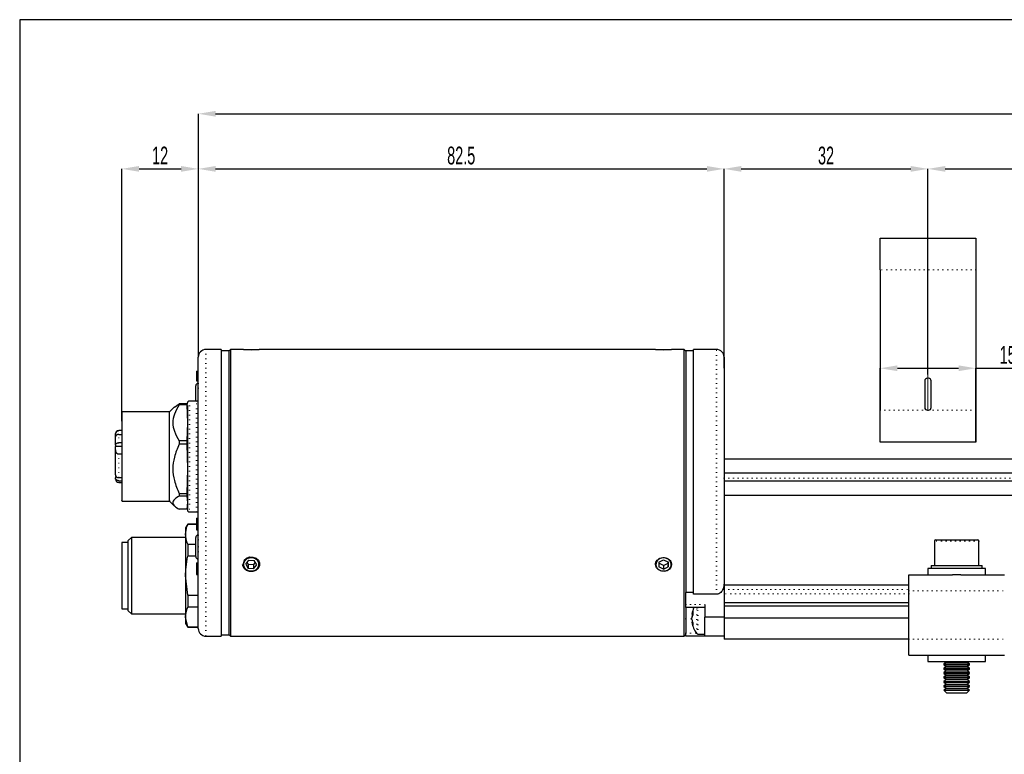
# Model space of a CAD drawing. Header units: millimetres. Extents: x 113 to 1343, y 162 to 690.
# Tile 35 of 46: x 547 to 701, y 574 to 689. Entities that reach past the tile are written whole.
import ezdxf

# ---------------------------------------------------------------- set-up
doc = ezdxf.new("R2010")
doc.units = ezdxf.units.MM
doc.header["$PDSIZE"] = -1
doc.linetypes.add('DOT2', pattern=[0.635, 0, -0.635])
doc.layers.add('LINEE_SOTTILI', color=7, linetype='Continuous')
doc.styles.add('SLDTEXTSTYLE2', font='TXT', dxfattribs={"width": 0.605})
doc.dimstyles.new('SLDDIMSTYLE0', dxfattribs={"dimtxt": 2.8, "dimasz": 2.7, "dimexe": 0, "dimexo": 0.0625, "dimgap": 0.7, "dimtad": 1, "dimrnd": 1e-09, "dimzin": 12, "dimdsep": 46, "dimtxsty": 'SLDTEXTSTYLE2', "dimsah": 1, "dimcen": 0.09, "dimadec": 0, "dimazin": 3, "dimtfac": 1, "dimtdec": 3, "dimtofl": 0, "dimtmove": 0, "dimatfit": 3, "dimfxl": 1, "dimfrac": 2, "dimtolj": 1, "dimtzin": 12, "dimarcsym": 0})

# ---------------------------------------------------------------- blocks, each defined once
blk = doc.blocks.new('*D335')
at = {"layer": 'Defpoints', "color": 0}
for p in [(789.09, 665.44), (689.09, 633.1), (789.09, 632.86)]:
    blk.add_point(p, dxfattribs=at)
at = {"layer": 'LINEE_SOTTILI', "color": 0, "lineweight": -2}
for p, q in [((689.09, 633.16), (689.09, 665.44)), ((691.79, 665.44), (786.39, 665.44)), ((789.09, 632.93), (789.09, 665.44))]:
    blk.add_line(p, q, dxfattribs=at)
at = {"layer": 'LINEE_SOTTILI', "color": 0}
for points in [[(691.79, 665.89), (691.79, 664.99), (689.09, 665.44)], [(786.39, 664.99), (786.39, 665.89), (789.09, 665.44)]]:
    blk.add_solid(points, dxfattribs=at)
at = {"layer": 'LINEE_SOTTILI', "color": 0, "insert": (739.09, 668.94), "char_height": 2.8, "attachment_point": 2, "style": 'SLDTEXTSTYLE2'}
blk.add_mtext('\\A1;100', dxfattribs=at)
blk = doc.blocks.new('*D336')
at = {"layer": 'Defpoints', "color": 0}
for p in [(689.09, 665.44), (657.09, 635.9), (689.09, 633.1)]:
    blk.add_point(p, dxfattribs=at)
at = {"layer": 'LINEE_SOTTILI', "color": 0, "lineweight": -2}
for p, q in [((657.09, 635.97), (657.09, 665.44)), ((659.79, 665.44), (686.39, 665.44)), ((689.09, 633.16), (689.09, 665.44))]:
    blk.add_line(p, q, dxfattribs=at)
at = {"layer": 'LINEE_SOTTILI', "color": 0}
for points in [[(659.79, 665.89), (659.79, 664.99), (657.09, 665.44)], [(686.39, 664.99), (686.39, 665.89), (689.09, 665.44)]]:
    blk.add_solid(points, dxfattribs=at)
at = {"layer": 'LINEE_SOTTILI', "color": 0, "insert": (673.09, 668.94), "char_height": 2.8, "attachment_point": 2, "style": 'SLDTEXTSTYLE2'}
blk.add_mtext('\\A1;32', dxfattribs=at)
blk = doc.blocks.new('*D338')
at = {"layer": 'Defpoints', "color": 0}
for p in [(574.59, 665.44), (574.59, 635.9), (562.59, 625.76)]:
    blk.add_point(p, dxfattribs=at)
at = {"layer": 'LINEE_SOTTILI', "color": 0, "lineweight": -2}
for p, q in [((562.59, 625.83), (562.59, 665.44)), ((565.29, 665.44), (571.89, 665.44)), ((574.59, 635.97), (574.59, 665.44))]:
    blk.add_line(p, q, dxfattribs=at)
at = {"layer": 'LINEE_SOTTILI', "color": 0}
for points in [[(565.29, 665.89), (565.29, 664.99), (562.59, 665.44)], [(571.89, 664.99), (571.89, 665.89), (574.59, 665.44)]]:
    blk.add_solid(points, dxfattribs=at)
at = {"layer": 'LINEE_SOTTILI', "color": 0, "insert": (568.59, 668.94), "char_height": 2.8, "attachment_point": 2, "style": 'SLDTEXTSTYLE2'}
blk.add_mtext('\\A1;12', dxfattribs=at)
blk = doc.blocks.new('*D339')
at = {"layer": 'Defpoints', "color": 0}
for p in [(657.09, 665.44), (574.59, 635.9), (657.09, 634.1)]:
    blk.add_point(p, dxfattribs=at)
at = {"layer": 'LINEE_SOTTILI', "color": 0, "lineweight": -2}
for p, q in [((574.59, 635.97), (574.59, 665.44)), ((577.29, 665.44), (654.39, 665.44)), ((657.09, 634.17), (657.09, 665.44))]:
    blk.add_line(p, q, dxfattribs=at)
at = {"layer": 'LINEE_SOTTILI', "color": 0}
for points in [[(577.29, 665.89), (577.29, 664.99), (574.59, 665.44)], [(654.39, 664.99), (654.39, 665.89), (657.09, 665.44)]]:
    blk.add_solid(points, dxfattribs=at)
at = {"layer": 'LINEE_SOTTILI', "color": 0, "insert": (615.84, 668.94), "char_height": 2.8, "attachment_point": 2, "style": 'SLDTEXTSTYLE2'}
blk.add_mtext('\\A1;82.5', dxfattribs=at)
blk = doc.blocks.new('*D340')
at = {"layer": 'Defpoints', "color": 0}
for p in [(860.09, 674.09), (574.59, 635.9), (860.09, 619.77)]:
    blk.add_point(p, dxfattribs=at)
at = {"layer": 'LINEE_SOTTILI', "color": 0, "lineweight": -2}
for p, q in [((574.59, 635.97), (574.59, 674.09)), ((577.29, 674.09), (857.39, 674.09)), ((860.09, 619.84), (860.09, 674.09))]:
    blk.add_line(p, q, dxfattribs=at)
at = {"layer": 'LINEE_SOTTILI', "color": 0}
for points in [[(577.29, 674.54), (577.29, 673.64), (574.59, 674.09)], [(857.39, 673.64), (857.39, 674.54), (860.09, 674.09)]]:
    blk.add_solid(points, dxfattribs=at)
at = {"layer": 'LINEE_SOTTILI', "color": 0, "insert": (717.34, 677.59), "char_height": 2.8, "attachment_point": 2, "style": 'SLDTEXTSTYLE2'}
blk.add_mtext('\\A1;285.5', dxfattribs=at)
blk = doc.blocks.new('*D342')
at = {"layer": 'Defpoints', "color": 0}
for p in [(696.59, 634.15), (681.59, 622.57), (696.59, 622.57)]:
    blk.add_point(p, dxfattribs=at)
at = {"layer": 'LINEE_SOTTILI', "color": 0, "lineweight": -2}
for p, q in [((681.59, 622.64), (681.59, 634.15)), ((684.29, 634.15), (693.89, 634.15)), ((696.59, 622.64), (696.59, 634.15)), ((696.59, 634.15), (703.43, 634.15))]:
    blk.add_line(p, q, dxfattribs=at)
at = {"layer": 'LINEE_SOTTILI', "color": 0}
for points in [[(684.29, 634.6), (684.29, 633.7), (681.59, 634.15)], [(693.89, 633.7), (693.89, 634.6), (696.59, 634.15)]]:
    blk.add_solid(points, dxfattribs=at)
at = {"layer": 'LINEE_SOTTILI', "color": 0, "insert": (701.6, 637.65), "char_height": 2.8, "attachment_point": 2, "style": 'SLDTEXTSTYLE2'}
blk.add_mtext('\\A1;15', dxfattribs=at)

msp = doc.modelspace()

# ---------------------------------------------------------------- linework, layer by layer
at = {"color": 7, "linetype": 'Continuous', "lineweight": 25}
for p, q in [((681.588, 649.573), (681.588, 654.573)), ((681.588, 654.573), (696.588, 654.573)), ((696.588, 654.573), (696.588, 649.573)), ((681.588, 649.573), (681.588, 627.573)), ((696.588, 649.573), (696.588, 627.573)), ((578.188, 637.103), (575.788, 637.103)), ((578.188, 637.103), (578.188, 592.103)), ((579.388, 636.903), (578.188, 636.903)), ((579.638, 637.103), (579.388, 636.853)), ((579.388, 636.903), (579.388, 592.303)), ((581.654, 637.103), (579.638, 637.103)), ((579.638, 637.103), (579.638, 614.603)), ((581.669, 637.103), (584.108, 637.103)), ((646.354, 637.103), (584.138, 637.103)), ((646.369, 637.103), (648.762, 637.103)), ((648.762, 637.103), (648.808, 637.103)), ((650.838, 637.103), (648.838, 637.103)), ((651.088, 636.853), (650.838, 637.103)), ((650.838, 592.103), (650.838, 637.103)), ((652.288, 636.903), (651.088, 636.903)), ((651.088, 636.903), (651.088, 598.967)), ((655.888, 637.103), (652.288, 637.103)), ((652.288, 598.683), (652.288, 637.103)), ((574.588, 593.303), (574.588, 635.903)), ((657.088, 635.903), (657.088, 600.43)), ((574.288, 633.703), (574.588, 633.703)), ((574.288, 633.703), (574.288, 632.203)), ((574.288, 632.203), (574.588, 632.203)), ((688.588, 632.173), (688.588, 627.973)), ((689.188, 632.573), (688.988, 632.573)), ((689.588, 627.973), (689.588, 632.173)), ((574.188, 629.853), (574.188, 631.379)), ((574.567, 631.778), (574.588, 631.78)), ((574.288, 629.003), (573.188, 629.003)), ((574.188, 629.003), (574.188, 629.853)), ((570.863, 628.073), (570.088, 627.298)), ((570.869, 628.067), (571.593, 628.583)), ((571.593, 628.583), (571.593, 628.435)), ((572.801, 628.583), (571.593, 628.583)), ((572.801, 628.435), (571.593, 628.435)), ((572.801, 628.583), (572.801, 628.435)), ((572.844, 628.068), (572.801, 628.583)), ((572.801, 628.435), (572.888, 625.606)), ((572.888, 627.803), (572.865, 628.069)), ((572.888, 628.526), (572.888, 628.703)), ((572.888, 628.281), (572.888, 611.903)), ((681.588, 622.573), (681.588, 627.573)), ((688.988, 627.573), (689.188, 627.573)), ((696.588, 627.573), (696.588, 622.573)), ((570.088, 627.303), (562.588, 627.303)), ((562.588, 624.378), (562.088, 624.378)), ((562.588, 624.358), (562.088, 624.358)), ((572.888, 625.606), (572.801, 622.778)), ((561.588, 623.359), (561.588, 623.726)), ((562.088, 623.763), (562.588, 623.763)), ((572.801, 622.778), (571.593, 622.778)), ((571.593, 622.778), (571.593, 622.226)), ((572.801, 622.778), (572.801, 622.226)), ((561.588, 622.091), (561.588, 621.876)), ((561.588, 621.335), (561.588, 621.876)), ((562.588, 621.876), (561.588, 621.876)), ((562.588, 622.455), (562.088, 622.455)), ((572.801, 622.226), (571.593, 622.226)), ((572.801, 622.226), (572.888, 618.362)), ((696.588, 622.573), (681.588, 622.573)), ((562.088, 620.702), (562.588, 620.702)), ((856.088, 619.873), (657.088, 619.873)), ((572.888, 618.362), (572.801, 614.498)), ((561.588, 617.164), (561.588, 616.953)), ((562.088, 616.987), (562.588, 616.987)), ((562.088, 616.51), (562.588, 616.51)), ((856.088, 617.688), (657.088, 617.688)), ((562.088, 616.228), (562.588, 616.228)), ((856.088, 616.423), (657.088, 616.423)), ((571.593, 614.498), (572.801, 614.498)), ((571.593, 614.498), (571.593, 614.094)), ((572.801, 614.094), (571.593, 614.094)), ((572.801, 614.498), (572.801, 614.094)), ((572.801, 614.094), (572.888, 613.059)), ((579.638, 614.603), (579.638, 592.103)), ((856.088, 614.208), (657.088, 614.208)), ((562.588, 613.303), (570.088, 613.303)), ((570.088, 613.308), (570.863, 612.533)), ((572.801, 612.023), (571.593, 612.023)), ((572.844, 612.538), (572.801, 612.023)), ((572.865, 612.537), (572.888, 612.803)), ((573.188, 611.603), (574.288, 611.603)), ((574.288, 610.626), (574.588, 610.626)), ((574.288, 610.603), (574.588, 610.603)), ((574.288, 610.603), (574.288, 610.395)), ((574.288, 610.395), (574.588, 610.395)), ((574.288, 610.395), (574.288, 608.803)), ((572.935, 609.703), (572.588, 609.103)), ((572.588, 609.103), (572.588, 608.098)), ((574.288, 609.703), (572.935, 609.703)), ((572.935, 609.703), (572.935, 609.628)), ((574.288, 609.628), (572.935, 609.628)), ((574.288, 608.803), (574.588, 608.803)), ((574.288, 608.78), (574.588, 608.78)), ((564.088, 607.603), (563.588, 607.103)), ((572.588, 607.603), (564.088, 607.603)), ((564.088, 607.603), (564.088, 595.603)), ((572.588, 608.098), (572.588, 601.603)), ((574.188, 606.103), (574.188, 607.579)), ((574.588, 607.98), (574.567, 607.978)), ((690.288, 607.223), (696.849, 607.223)), ((696.849, 607.223), (696.888, 607.223)), ((563.588, 606.803), (562.588, 606.803)), ((562.588, 606.803), (562.588, 596.403)), ((563.588, 596.103), (563.588, 607.103)), ((572.935, 606.568), (572.935, 604.662)), ((572.935, 606.568), (574.188, 606.568)), ((574.188, 604.627), (574.188, 606.103)), ((690.088, 607.023), (690.088, 603.223)), ((697.088, 603.223), (697.088, 607.023)), ((574.188, 604.662), (572.935, 604.662)), ((574.567, 604.227), (574.588, 604.226)), ((574.288, 603.603), (574.288, 601.803)), ((574.288, 603.603), (574.588, 603.603)), ((582.025, 603.409), (582.513, 604.029)), ((582.025, 603.409), (582.4, 602.734)), ((582.22, 603.657), (582.4, 603.334)), ((582.4, 603.334), (582.4, 602.734)), ((583.264, 603.277), (582.4, 603.334)), ((583.264, 602.677), (582.4, 602.734)), ((582.513, 604.029), (583.376, 603.972)), ((583.264, 603.277), (583.556, 603.648)), ((583.264, 602.677), (583.752, 603.296)), ((583.264, 603.277), (583.264, 602.677)), ((583.752, 603.296), (583.376, 603.972)), ((646.844, 603.736), (646.833, 602.986)), ((647.577, 602.603), (646.833, 602.986)), ((647.577, 603.203), (646.842, 603.582)), ((646.844, 603.736), (647.599, 604.103)), ((647.577, 603.203), (648.333, 603.57)), ((647.577, 603.203), (647.577, 602.603)), ((647.577, 602.603), (648.333, 602.97)), ((647.599, 604.103), (648.344, 603.72)), ((648.333, 603.57), (648.335, 603.724)), ((648.333, 602.97), (648.344, 603.72)), ((648.333, 603.57), (648.333, 602.97)), ((689.088, 602.723), (689.088, 601.723)), ((689.128, 602.723), (689.088, 602.723)), ((698.088, 602.723), (689.128, 602.723)), ((689.588, 603.223), (689.588, 602.723)), ((689.588, 603.223), (697.588, 603.223)), ((697.588, 602.723), (697.588, 603.223)), ((698.088, 601.723), (698.088, 602.723)), ((572.935, 598.544), (572.588, 601.603)), ((572.588, 601.603), (572.588, 595.108)), ((574.288, 601.803), (574.588, 601.803)), ((686.088, 601.723), (692.919, 601.723)), ((686.088, 599.223), (686.088, 601.723)), ((694.257, 601.723), (692.919, 601.723)), ((694.257, 601.723), (701.088, 601.723)), ((657.088, 600.43), (657.088, 596.879)), ((686.088, 600.113), (657.088, 600.113)), ((572.935, 598.544), (574.557, 598.544)), ((572.935, 598.544), (572.935, 596.637)), ((574.557, 596.637), (574.557, 598.544)), ((652.288, 598.967), (651.088, 598.967)), ((651.088, 597.103), (651.088, 598.967)), ((655.888, 598.683), (652.288, 598.683)), ((686.088, 591.623), (686.088, 599.223)), ((574.557, 596.637), (572.935, 596.637)), ((651.088, 596.603), (651.088, 597.103)), ((654.088, 596.603), (651.088, 596.603)), ((651.088, 596.568), (651.088, 594.545)), ((654.088, 597.103), (654.088, 595.103)), ((686.088, 597.329), (657.088, 597.329)), ((657.088, 596.879), (657.088, 596.824)), ((686.088, 596.824), (657.088, 596.824)), ((657.088, 596.824), (657.088, 594.92)), ((562.588, 596.403), (563.588, 596.403)), ((563.588, 596.103), (564.088, 595.603)), ((564.088, 595.603), (572.588, 595.603)), ((572.935, 593.578), (572.588, 595.108)), ((572.588, 595.108), (572.588, 594.103)), ((652.043, 595.553), (652.043, 595.58)), ((652.043, 595.553), (652.19, 595.545)), ((652.043, 595.111), (652.043, 594.978)), ((652.043, 594.735), (652.043, 594.978)), ((657.088, 595.103), (654.088, 595.103)), ((654.088, 592.103), (654.088, 595.103)), ((686.088, 594.92), (657.088, 594.92)), ((657.088, 594.92), (657.088, 591.623)), ((572.588, 594.103), (572.935, 593.503)), ((572.935, 593.578), (574.557, 593.578)), ((572.935, 593.578), (572.935, 593.503)), ((572.935, 593.503), (574.557, 593.503)), ((574.557, 593.503), (574.588, 594.103)), ((574.557, 593.503), (574.557, 593.578)), ((651.088, 594.545), (651.088, 592.603)), ((652.043, 594.293), (652.169, 594.3)), ((652.043, 594.293), (652.043, 594.266)), ((652.175, 594.277), (652.043, 594.268)), ((575.788, 592.103), (578.188, 592.103)), ((578.188, 592.303), (579.388, 592.303)), ((579.388, 592.353), (579.638, 592.103)), ((579.638, 592.103), (650.838, 592.103)), ((650.838, 592.103), (651.088, 592.353)), ((651.088, 592.103), (651.088, 592.603)), ((654.088, 592.103), (651.088, 592.103)), ((652.983, 592.423), (654.088, 592.423)), ((657.088, 592.103), (654.088, 592.103)), ((686.088, 591.623), (657.088, 591.623)), ((686.088, 589.123), (686.088, 591.623)), ((686.088, 589.123), (692.919, 589.123)), ((686.707, 589.091), (686.69, 589.123)), ((686.767, 589.123), (686.707, 589.091)), ((689.088, 589.123), (689.088, 588.123)), ((692.919, 589.123), (694.257, 589.123)), ((694.257, 589.123), (701.088, 589.123)), ((698.088, 588.123), (698.088, 589.123)), ((700.469, 589.091), (700.409, 589.123)), ((700.486, 589.123), (700.469, 589.091)), ((689.088, 588.123), (698.088, 588.123)), ((691.978, 588.042), (691.588, 587.769)), ((691.588, 587.769), (691.588, 587.627)), ((691.588, 587.769), (693.281, 587.769)), ((691.588, 587.627), (691.978, 587.354)), ((691.588, 587.627), (693.281, 587.627)), ((691.978, 587.354), (691.588, 587.081)), ((691.863, 588.123), (691.978, 588.042)), ((691.978, 588.042), (693.341, 588.042)), ((691.978, 587.354), (693.341, 587.354)), ((693.281, 587.769), (695.588, 587.769)), ((693.281, 587.627), (695.588, 587.627)), ((693.341, 588.042), (695.198, 588.042)), ((693.341, 587.354), (695.198, 587.354)), ((695.198, 588.042), (695.314, 588.123)), ((695.588, 587.769), (695.198, 588.042)), ((695.198, 587.354), (695.588, 587.627)), ((695.588, 587.081), (695.198, 587.354)), ((695.588, 587.627), (695.588, 587.769)), ((691.588, 587.081), (691.588, 586.938)), ((691.588, 587.081), (693.281, 587.081)), ((691.588, 586.938), (691.978, 586.665)), ((691.588, 586.938), (693.281, 586.938)), ((691.978, 586.665), (691.588, 586.392)), ((691.588, 586.392), (691.588, 586.25)), ((691.588, 586.392), (693.281, 586.392)), ((691.588, 586.25), (691.978, 585.977)), ((691.588, 586.25), (693.281, 586.25)), ((691.978, 585.977), (691.588, 585.704)), ((691.588, 585.704), (691.588, 585.561)), ((691.588, 585.704), (693.281, 585.704)), ((691.978, 586.665), (693.341, 586.665)), ((691.978, 585.977), (693.341, 585.977)), ((693.281, 587.081), (695.588, 587.081)), ((693.281, 586.938), (695.588, 586.938)), ((693.281, 586.392), (695.588, 586.392)), ((693.281, 586.25), (695.588, 586.25)), ((693.281, 585.704), (695.588, 585.704)), ((693.341, 586.665), (695.198, 586.665)), ((693.341, 585.977), (695.198, 585.977)), ((695.198, 586.665), (695.588, 586.938)), ((695.588, 586.392), (695.198, 586.665)), ((695.198, 585.977), (695.588, 586.25)), ((695.588, 585.704), (695.198, 585.977)), ((695.588, 586.938), (695.588, 587.081)), ((695.588, 586.25), (695.588, 586.392)), ((695.588, 585.561), (695.588, 585.704)), ((691.588, 585.561), (691.978, 585.288)), ((691.588, 585.561), (693.281, 585.561)), ((691.978, 585.288), (691.588, 585.015)), ((691.588, 585.015), (691.588, 584.873)), ((691.588, 585.015), (693.281, 585.015)), ((691.588, 584.873), (691.978, 584.6)), ((691.588, 584.873), (693.281, 584.873)), ((691.978, 584.6), (691.588, 584.327)), ((691.588, 584.327), (691.588, 584.184)), ((691.588, 584.327), (693.281, 584.327)), ((691.588, 584.184), (691.978, 583.911)), ((691.588, 584.184), (693.281, 584.184)), ((691.978, 585.288), (693.341, 585.288)), ((691.978, 584.6), (693.341, 584.6)), ((693.281, 585.561), (695.588, 585.561)), ((693.281, 585.015), (695.588, 585.015)), ((693.281, 584.873), (695.588, 584.873)), ((693.281, 584.327), (695.588, 584.327)), ((693.281, 584.184), (695.588, 584.184)), ((693.341, 585.288), (695.198, 585.288)), ((693.341, 584.6), (695.198, 584.6)), ((695.198, 585.288), (695.588, 585.561)), ((695.588, 585.015), (695.198, 585.288)), ((695.198, 584.6), (695.588, 584.873)), ((695.588, 584.327), (695.198, 584.6)), ((695.198, 583.911), (695.588, 584.184)), ((695.588, 584.873), (695.588, 585.015)), ((695.588, 584.184), (695.588, 584.327)), ((691.978, 583.911), (691.588, 583.638)), ((691.588, 583.638), (691.588, 583.613)), ((691.588, 583.638), (693.281, 583.638)), ((691.588, 583.613), (691.978, 583.223)), ((691.588, 583.613), (695.565, 583.613)), ((691.978, 583.911), (693.341, 583.911)), ((691.978, 583.223), (695.179, 583.223)), ((693.281, 583.638), (695.588, 583.638)), ((693.341, 583.911), (695.198, 583.911)), ((695.179, 583.223), (695.198, 583.223)), ((695.588, 583.638), (695.198, 583.911)), ((695.198, 583.223), (695.588, 583.613)), ((695.565, 583.613), (695.588, 583.613)), ((695.588, 583.613), (695.588, 583.638))]:
    msp.add_line(p, q, dxfattribs=at)
at = {"color": 7, "linetype": 'DOT2', "lineweight": 18}
for p, q in [((696.588, 649.573), (681.588, 649.573)), ((575.788, 637.103), (575.788, 592.103)), ((655.888, 598.683), (655.888, 637.103)), ((574.567, 631.778), (574.567, 629.853)), ((573.188, 629.003), (573.188, 611.603)), ((574.567, 629.853), (574.188, 629.853)), ((574.288, 611.603), (574.288, 629.003)), ((574.588, 629.853), (574.567, 629.853)), ((574.567, 629.853), (574.567, 629.193)), ((681.588, 627.573), (688.988, 627.573)), ((689.188, 627.573), (696.588, 627.573)), ((562.088, 624.358), (562.088, 624.352)), ((657.088, 616.923), (856.088, 616.923)), ((574.567, 607.978), (574.567, 606.103)), ((574.567, 606.103), (574.567, 604.227)), ((697.088, 607.023), (690.088, 607.023)), ((657.088, 599.427), (686.088, 599.427)), ((686.088, 598.768), (657.088, 598.768)), ((686.088, 599.223), (701.088, 599.223)), ((651.088, 597.103), (654.088, 597.103)), ((652.791, 596.439), (652.791, 596.603)), ((652.791, 592.519), (652.791, 596.439)), ((652.983, 596.499), (652.983, 596.603)), ((652.983, 592.423), (652.983, 596.499)), ((651.088, 594.803), (652.043, 594.803)), ((651.088, 592.603), (652.73, 592.603)), ((686.088, 591.623), (701.088, 591.623))]:
    msp.add_line(p, q, dxfattribs=at)
msp.add_lwpolyline([(546.556, 688.853), (546.556, 458.282), (970.024, 458.282), (970.024, 688.853)], close=True)
at = {"color": 7, "linetype": 'Continuous', "lineweight": 25, "flags": 128}
for points in [[(581.776, 604.047), (582.151, 604.365), (582.639, 604.535), (583.164, 604.531), (583.647, 604.352), (584.015, 604.028), (584.211, 603.606), (584.206, 603.151), (584, 602.732), (583.625, 602.414), (583.138, 602.244), (582.612, 602.248), (582.129, 602.427), (581.761, 602.751), (581.565, 603.173), (581.546, 603.302)], [(582.201, 602.481), (582.638, 602.319), (583.114, 602.315), (583.556, 602.469), (583.895, 602.757), (584.082, 603.137), (584.087, 603.549), (583.909, 603.931), (583.576, 604.225), (583.138, 604.387), (582.662, 604.391), (582.221, 604.237), (581.881, 603.948), (581.695, 603.569), (581.69, 603.157), (581.868, 602.775), (582.201, 602.481)], [(646.524, 602.837), (646.833, 602.523), (647.257, 602.336), (647.732, 602.304), (648.184, 602.432), (648.546, 602.699), (648.762, 603.066), (648.799, 603.477), (648.652, 603.869), (648.343, 604.182), (647.919, 604.369), (647.445, 604.402), (646.992, 604.274), (646.63, 604.007), (646.414, 603.639), (646.377, 603.229), (646.524, 602.837)]]:
    msp.add_lwpolyline(points, dxfattribs=at)
at = {"color": 7, "linetype": 'Continuous', "lineweight": 25}
for centre, radius, start, end in [((575.788, 635.903), 1.2, 90, 180), ((582.888, 659.583), 22.515, 266.85645, 273.18251), ((647.588, 659.583), 22.515, 266.85645, 273.18251), ((655.888, 635.903), 1.2, 360, 90), ((688.988, 632.173), 0.4, 90, 180), ((689.188, 632.173), 0.4, 0, 90), ((574.588, 631.379), 0.4, 93, 180), ((573.188, 628.703), 0.3, 90, 180), ((574.288, 629.303), 0.3, 270, 0), ((688.988, 627.973), 0.4, 180, 270), ((689.188, 627.973), 0.4, 270, 0), ((562.088, 623.878), 0.5, 90, 180), ((562.088, 616.728), 0.5, 180, 270), ((573.188, 611.903), 0.3, 180, 270), ((574.288, 611.303), 0.3, 0, 90), ((574.588, 607.579), 0.4, 93, 180), ((690.288, 607.023), 0.2, 90, 180), ((696.888, 607.023), 0.2, 0, 90), ((574.588, 604.627), 0.4, 180, 267), ((655.988, 594.923), 4, 155.16541, 170.54502), ((653.765, 595.171), 1.764, 153.21028, 167.5161), ((654.521, 594.669), 2.517, 157.78683, 169.87942), ((653.765, 594.597), 1.764, 153.21028, 167.5161), ((654.836, 595.679), 2.661, 173.80538, 186.19462), ((654.521, 595.177), 2.517, 190.12058, 202.21317), ((654.521, 594.711), 2.517, 190.12058, 202.21317), ((655.988, 594.923), 4, 189.45498, 216.94613), ((653.934, 593.992), 1.759, 172.37905, 187.62095), ((575.788, 593.303), 1.2, 180, 270), ((652.983, 592.663), 0.24, 216.94613, 270)]:
    msp.add_arc(centre, radius, start, end, dxfattribs=at)
for points, knots in [([(571.593, 628.435), (571.304, 627.948), (570.766, 627.043), (570.513, 625.606), (570.766, 624.17), (571.304, 623.264), (571.593, 622.778)], [0, 0, 0, 0, 0.2686718, 0.5, 0.7313282, 1, 1, 1, 1]), ([(562.588, 627.184), (562.588, 627.185), (562.588, 627.187), (562.588, 625.975), (562.588, 623.901), (562.588, 621.238), (562.588, 618.448), (562.588, 615.918), (562.588, 614.13), (562.588, 613.258), (562.588, 613.389), (562.588, 613.422)], [0, 0, 0, 0, 0.0834457, 0.2084457, 0.3334457, 0.4584457, 0.5834457, 0.7084457, 0.8334457, 0.9584457, 1, 1, 1, 1]), ([(570.088, 613.422), (570.088, 613.389), (570.088, 613.258), (570.088, 614.13), (570.088, 615.918), (570.088, 618.448), (570.088, 621.238), (570.088, 623.901), (570.088, 625.975), (570.088, 627.187), (570.088, 627.185), (570.088, 627.184)], [0, 0, 0, 0, 0.0415543, 0.1665543, 0.2915543, 0.4165543, 0.5415543, 0.6665543, 0.7915543, 0.9165543, 1, 1, 1, 1]), ([(561.588, 623.726), (561.6, 623.86), (561.615, 624.034), (561.752, 624.218), (561.85, 624.296), (561.964, 624.348), (562.048, 624.355), (562.088, 624.358)], [0, 0, 0, 0, 0.4991924, 0.6470676, 0.7769135, 0.8924087, 1, 1, 1, 1]), ([(562.088, 623.763), (562.055, 623.762), (561.99, 623.759), (561.895, 623.737), (561.807, 623.703), (561.708, 623.644), (561.636, 623.565), (561.595, 623.475), (561.59, 623.425), (561.588, 623.399)], [0, 0, 0, 0, 0.12313761, 0.24735349, 0.37288276, 0.4999268, 0.73332258, 0.86263495, 1, 1, 1, 1]), ([(561.588, 622.091), (561.59, 622.116), (561.595, 622.167), (561.636, 622.256), (561.708, 622.335), (561.807, 622.395), (561.895, 622.429), (561.99, 622.451), (562.055, 622.454), (562.088, 622.455)], [0, 0, 0, 0, 0.1373407, 0.2666449, 0.5000729, 0.6270979, 0.7526208, 0.8768431, 1, 1, 1, 1]), ([(561.588, 621.335), (561.6, 621.201), (561.615, 621.031), (561.745, 620.853), (561.834, 620.775), (561.929, 620.727), (562.018, 620.706), (562.065, 620.704), (562.088, 620.702)], [0, 0, 0, 0, 0.49905, 0.6323096, 0.7502456, 0.8743394, 0.9382959, 1, 1, 1, 1]), ([(571.593, 622.226), (571.304, 621.561), (570.766, 620.324), (570.513, 618.362), (570.766, 616.399), (571.304, 615.163), (571.593, 614.498)], [0, 0, 0, 0, 0.2686718, 0.5, 0.7313282, 1, 1, 1, 1]), ([(561.588, 617.431), (561.59, 617.399), (561.595, 617.337), (561.637, 617.227), (561.728, 617.108), (561.892, 617.007), (562.023, 616.994), (562.088, 616.987)], [0, 0, 0, 0, 0.1374882, 0.2669725, 0.5009006, 0.7526433, 1, 1, 1, 1]), ([(561.588, 616.753), (561.588, 616.748), (561.588, 616.732), (561.588, 616.865), (561.588, 616.953)], [0, 0, 0, 0, 0.3364097, 1, 1, 1, 1]), ([(562.088, 616.51), (562.023, 616.517), (561.892, 616.53), (561.728, 616.631), (561.637, 616.75), (561.595, 616.86), (561.59, 616.922), (561.588, 616.953)], [0, 0, 0, 0, 0.24733028, 0.49909918, 0.73299471, 0.8624872, 1, 1, 1, 1]), ([(571.593, 614.094), (571.304, 613.916), (570.766, 613.584), (570.513, 613.059), (570.766, 612.533), (571.304, 612.201), (571.593, 612.023)], [0, 0, 0, 0, 0.26867182, 0.5, 0.73132818, 1, 1, 1, 1]), ([(572.588, 608.098), (572.628, 608.503), (572.679, 609.018), (572.89, 609.521), (572.935, 609.628)], [0, 0, 0, 0, 0.7877427, 1, 1, 1, 1]), ([(572.935, 606.568), (572.908, 606.632), (572.694, 607.134), (572.637, 607.648), (572.588, 608.098)], [0, 0, 0, 0, 0.1258912, 1, 1, 1, 1]), ([(572.588, 601.603), (572.6, 602.045), (572.628, 603.074), (572.823, 604.085), (572.935, 604.662)], [0, 0, 0, 0, 0.4293545, 1, 1, 1, 1]), ([(582.888, 602.288), (583.029, 602.299), (583.31, 602.322), (583.683, 602.503), (583.968, 602.772), (584.131, 603.11), (584.154, 603.479), (584.034, 603.838), (583.786, 604.145), (583.436, 604.364), (583.024, 604.468), (582.597, 604.444), (582.204, 604.296), (581.887, 604.041), (581.683, 603.711), (581.614, 603.343), (581.69, 602.981), (581.9, 602.664), (582.221, 602.427), (582.57, 602.305), (582.799, 602.293), (582.888, 602.288)], [0, 0, 0, 0, 0.0536323, 0.1072625, 0.1609448, 0.2146611, 0.2683209, 0.321922, 0.3755536, 0.4292573, 0.4829625, 0.5365959, 0.5901964, 0.6438541, 0.6975699, 0.7512541, 0.8048664, 0.8584785, 0.9121625, 0.9658784, 1, 1, 1, 1]), ([(647.588, 602.288), (647.729, 602.299), (648.01, 602.322), (648.383, 602.503), (648.668, 602.772), (648.831, 603.11), (648.854, 603.479), (648.734, 603.838), (648.486, 604.145), (648.136, 604.364), (647.724, 604.468), (647.297, 604.444), (646.904, 604.296), (646.587, 604.041), (646.383, 603.711), (646.314, 603.343), (646.39, 602.981), (646.6, 602.664), (646.921, 602.427), (647.27, 602.305), (647.499, 602.293), (647.588, 602.288)], [0, 0, 0, 0, 0.0536323, 0.1072625, 0.1609448, 0.2146611, 0.2683209, 0.321922, 0.3755536, 0.4292573, 0.4829625, 0.5365959, 0.5901964, 0.6438541, 0.6975699, 0.7512541, 0.8048664, 0.8584785, 0.9121625, 0.9658784, 1, 1, 1, 1]), ([(657.088, 600.43), (657.064, 600.144), (657.024, 599.681), (656.739, 599.146), (656.441, 598.85), (656.149, 598.704), (655.965, 598.689), (655.888, 598.683)], [0, 0, 0, 0, 0.3659647, 0.5910349, 0.7638549, 0.9011803, 1, 1, 1, 1]), ([(572.588, 595.108), (572.6, 595.329), (572.628, 595.843), (572.823, 596.349), (572.935, 596.637)], [0, 0, 0, 0, 0.4293545, 1, 1, 1, 1])]:
    msp.add_open_spline(points, degree=3, knots=knots, dxfattribs=at)
for points in [[(572.888, 627.803), (572.888, 627.752), (572.888, 627.65), (572.888, 626.883), (572.888, 626.032), (572.888, 625.606)], [(572.888, 625.606), (572.888, 625.108), (572.888, 624.112), (572.888, 622.264), (572.888, 620.298), (572.888, 619.007), (572.888, 618.362)], [(561.588, 622.091), (561.588, 622.352), (561.588, 622.874), (561.588, 623.224), (561.588, 623.399)], [(561.588, 617.431), (561.588, 617.674), (561.588, 618.162), (561.588, 619.162), (561.588, 620.257), (561.588, 620.976), (561.588, 621.335)], [(572.888, 618.362), (572.888, 617.742), (572.888, 616.502), (572.888, 614.946), (572.888, 613.71), (572.888, 613.276), (572.888, 613.059)]]:
    msp.add_open_spline(points, degree=3, dxfattribs=at)
at = {"color": 7, "linetype": 'DOT2', "lineweight": 18}
for points in [[(562.088, 622.455), (562.088, 622.711), (562.088, 623.222), (562.088, 623.583), (562.088, 623.763)], [(562.088, 616.987), (562.088, 617.216), (562.088, 617.675), (562.088, 618.602), (562.088, 619.631), (562.088, 620.345), (562.088, 620.702)]]:
    msp.add_open_spline(points, degree=3, dxfattribs=at)
msp.add_open_spline([(562.088, 616.251), (562.088, 616.25), (562.088, 616.245), (562.088, 616.411), (562.088, 616.51)], degree=3, knots=[0, 0, 0, 0, 0.39679819, 1, 1, 1, 1], dxfattribs=at)
at = {"layer": 'LINEE_SOTTILI', "color": 7, "lineweight": 18}
msp.add_line((689.088, 627.573), (689.088, 633.097), dxfattribs=at)

# ---------------------------------------------------------------- dimensions: what is measured, and where the dimension line sits
at = {"layer": 'LINEE_SOTTILI', "color": 7}
for base, p1, p2, picture, middle in [((860.088, 674.086), (574.588, 635.903), (860.088, 619.773), '*D340', (717.338, 674.086)), ((574.588, 665.443), (562.588, 625.763), (574.588, 635.903), '*D338', (568.588, 665.443)), ((657.088, 665.443), (574.588, 635.903), (657.088, 634.103), '*D339', (615.838, 665.443)), ((689.088, 665.443), (657.088, 635.903), (689.088, 633.097), '*D336', (673.088, 665.443)), ((789.088, 665.443), (689.088, 633.097), (789.088, 632.863), '*D335', (739.088, 665.443)), ((696.588, 634.153), (681.588, 622.573), (696.588, 622.573), '*D342', (701.603, 634.153))]:
    dim = msp.add_linear_dim(base=base, p1=p1, p2=p2, dimstyle='SLDDIMSTYLE0', override={"dimlfac": 1}, dxfattribs=at)
    dim.commit()
    dim.dimension.update_dxf_attribs({"geometry": picture, "text_midpoint": middle, "dimtype": 160})

doc.saveas('drawing.dxf')
